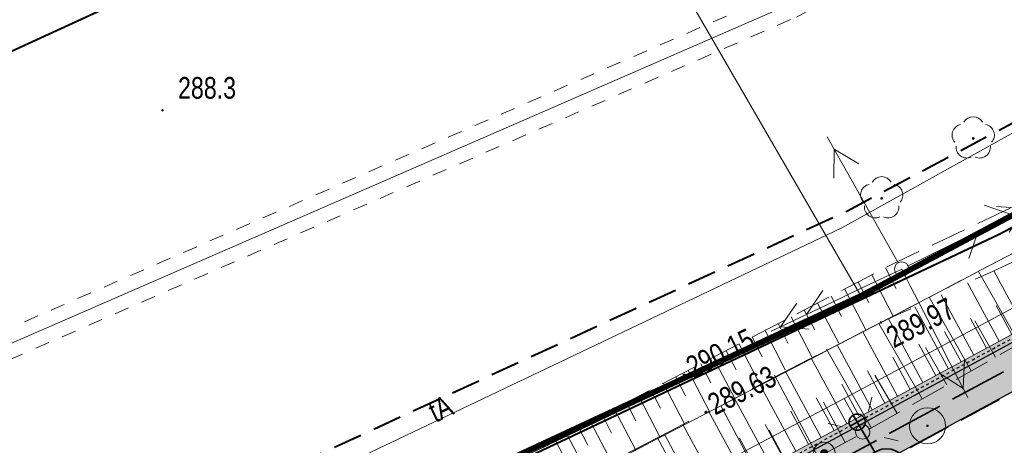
# Model space of a CAD drawing. Header units: metres. Extents: x 7437397 to 7437781, y 5556608 to 5556944.
# Tile 16 of 46: x 7437546 to 7437580, y 5556709 to 5556724. Entities that reach past the tile are written whole.
import ezdxf

# ---------------------------------------------------------------- set-up
doc = ezdxf.new("R2010")
doc.units = ezdxf.units.M
doc.header["$MEASUREMENT"] = 0
for name, pattern in [('0.5_0.5', [1.5, 0.5, -0.5, 0.5]), ('314-500', [2.5, 2, -0.5]), ('BUBZ01-500', [1.75, 1.25, -0.5]), ('DGN Style 3', [8.60601, 6.14715, -2.45886]), ('EGBU01-500', [1, 0.5, -0.5]), ('KTCR02-500', [1.5, 1, -0.5]), ('KTJZ01-500', [2, 1.5, -0.5])]:
    doc.linetypes.add(name, pattern=pattern)
doc.layers.get('0').update_dxf_attribs({"color": 250, "lineweight": 5})
for name, color, linetype, lineweight in [('121-Punkt osnowy szczegółowej', 7, 'Continuous', 5), ('203-Punkt załamania granicy działki nie stabilizowany', 7, 'Continuous', 5), ('510-Podpora jednosłupowa symb.-STPOW', 7, 'Continuous', 5), ('521-Kierunek linii-STPOW', 7, 'Continuous', 5), ('_PROJ_ZAGOSPODAROWANIE', 7, 'Continuous', 13), ('ARCH_HATCH', 7, 'Continuous', 13), ('BUBZ01', 250, 'Continuous', 5), ('BUIB02_01', 250, 'Continuous', 5), ('D_balustrada', 7, '0.5_0.5', 30), ('D_kraweznik', 7, 'Continuous', 30), ('D_obrzeze', 7, 'Continuous', 30), ('D_pobocze', 7, 'Continuous', 13), ('D_skarpa', 7, 'DGN Style 3', 20), ('D_skarpa-symbol', 7, 'Continuous', 20), ('EGBD03', 250, 'Continuous', 5), ('EGBP04_03', 250, 'Continuous', 5), ('EGBU01', 250, 'Continuous', 5), ('Elektryka_kanalizacja_technologiczna', 240, '314-500', 35), ('Elektryka_oswietlenie_zewnetrzne', 1, 'Continuous', 35), ('GAZ', 50, 'Continuous', 30), ('KTJZ01', 250, 'Continuous', 5), ('MPZP', 250, 'Continuous', 5), ('OBOP02_01', 250, 'Continuous', 5), ('OSSP03', 250, 'Continuous', 5), ('przewód elektroenergetyczny niskiego napięcia (linia) - symbol', 7, 'Continuous', 5), ('przewód telekomunikacyjny (linia) - symbol', 7, 'Continuous', 5), ('punkt wysokościowy naturalny', 7, 'Continuous', 5), ('punkt wysokościowy sztuczny', 7, 'Continuous', 5), ('RTPW01', 250, 'Continuous', 5), ('RTPW02', 250, 'Continuous', 5), ('rzedne dla projektanta', 250, 'Continuous', 5), ('SUPE04', 250, 'Continuous', 5), ('SUPE_01', 250, 'Continuous', 5), ('SUPG_01', 250, 'Continuous', 5), ('SUPT01', 250, 'Continuous', 5), ('SUPT_01', 250, 'Continuous', 5), ('SUSM01', 250, 'Continuous', 5), ('SUSM04_01_E', 250, 'Continuous', 5), ('SUUS13', 250, 'Continuous', 5), ('słup (punkt)', 7, 'Continuous', 5)]:
    doc.layers.add(name, color=color, linetype=linetype, lineweight=lineweight)
doc.styles.get("Standard").update_dxf_attribs({"font": 'txt.shx', "width": 0.75})
doc.linetypes.add('KTOK05_01-500', pattern='A,3.75,[13,dgnlstyle-rozp_2015.shx,S=0.002778,R=0,X=0,Y=0],3.75', length=7.5)

# ---------------------------------------------------------------- blocks, each defined once
blk = doc.blocks.new('PE04')
at = {"color": 0, "linetype": 'Continuous', "lineweight": 13, "ltscale": 10}
for p, q in [((46.5, 0), (37.84, 5)), ((6.5, 0), (0, 0)), ((6.5, 0), (16.5, 0)), ((16.5, 0), (26.5, 0)), ((26.5, 0), (36.5, 0)), ((36.5, 0), (46.5, 0)), ((46.5, 0), (37.84, -5)), ((46.5, 0), (50, 0))]:
    blk.add_line(p, q, dxfattribs=at)
blk = doc.blocks.new('PT01')
at = {"color": 0, "linetype": 'Continuous', "lineweight": 13, "ltscale": 10}
for p, q in [((46.5, 0), (37.84, 5)), ((6.5, 0), (0, 0)), ((6.5, 0), (16.5, 0)), ((16.5, 0), (26.5, 0)), ((26.5, 0), (36.5, 0)), ((36.5, 0), (27.84, -5)), ((36.5, 0), (46.5, 0)), ((46.5, 0), (50, 0))]:
    blk.add_line(p, q, dxfattribs=at)
blk = doc.blocks.new('203')
at = {"layer": '203-Punkt załamania granicy działki nie stabilizowany', "linetype": 'Continuous', "lineweight": 13}
h = blk.add_hatch(color=96, dxfattribs=at)
edge = h.paths.add_edge_path()
edge.add_arc((0, 0), 0.45, 0, 360)
blk = doc.blocks.new('PW02')
at = {"layer": 'punkt wysokościowy sztuczny', "linetype": 'Continuous', "lineweight": 13}
h = blk.add_hatch(color=0, dxfattribs=at)
edge = h.paths.add_edge_path()
edge.add_arc((0, 0), 0.45, 0, 360)
blk = doc.blocks.new('510')
at = {"layer": '510-Podpora jednosłupowa symb.-STPOW', "color": 0, "linetype": 'Continuous', "lineweight": 13}
blk.add_circle((0, 0), 2.5, dxfattribs=at)
blk = doc.blocks.new('521')
at = {"layer": '521-Kierunek linii-STPOW', "color": 30, "linetype": 'Continuous', "lineweight": 13}
for p, q in [((42.5, 0), (35.43, 7.07)), ((7.5, 0), (57.5, 0)), ((29.57, 0), (22.5, -7.07))]:
    blk.add_line(p, q, dxfattribs=at)
blk = doc.blocks.new('SM04')
at = {"layer": 'słup (punkt)', "color": 0, "linetype": 'Continuous', "lineweight": 13}
blk.add_circle((0, 0), 2.5, dxfattribs=at)
blk = doc.blocks.new('PW01')
at = {"layer": 'punkt wysokościowy naturalny', "linetype": 'Continuous', "lineweight": 13}
h = blk.add_hatch(color=0, dxfattribs=at)
edge = h.paths.add_edge_path()
edge.add_arc((0, 0), 0.45, 0, 360)
blk = doc.blocks.new('121')
at = {"layer": '121-Punkt osnowy szczegółowej', "linetype": 'Continuous', "lineweight": 13}
h = blk.add_hatch(color=0, dxfattribs=at)
edge = h.paths.add_edge_path()
edge.add_arc((0, 0), 0.45, 0, 360)
at = {"layer": '121-Punkt osnowy szczegółowej', "color": 0, "linetype": 'Continuous', "lineweight": 13}
blk.add_circle((0, 0), 6.25, dxfattribs=at)
blk = doc.blocks.new('SUPE04')
at = {"layer": 'SUPE04', "color": 1, "linetype": 'Continuous', "lineweight": 13}
blk.add_line((5.25, 0), (0.25, 0), dxfattribs=at)
at = {"layer": 'SUPE04', "color": 1, "linetype": 'Continuous', "lineweight": 13, "flags": 128}
blk.add_lwpolyline([(3.9, 0.5), (4.766, 0), (3.9, -0.5)], dxfattribs=at)
blk = doc.blocks.new('OBOP02_01')
at = {"layer": 'OBOP02_01', "linetype": 'Continuous', "lineweight": 13}
h = blk.add_hatch(color=96, dxfattribs=at)
edge = h.paths.add_edge_path()
edge.add_arc((0, 0), 0.05, 0, 360)
at = {"layer": 'OBOP02_01', "color": 96, "linetype": 'Continuous', "lineweight": 13}
for centre, start, end in [((0, 0.375), 30.1471, 149.8529), ((-0.357, 0.116), 102.1471, 221.8529), ((0.357, 0.116), 318.1471, 77.8529), ((-0.22, -0.303), 174.1472, 293.8529), ((0.22, -0.303), 246.1471, 5.8529)]:
    blk.add_arc(centre, 0.375, start, end, dxfattribs=at)
blk = doc.blocks.new('510_3')
at = {"layer": 'SUSM04_01_E', "linetype": 'Continuous', "lineweight": 13}
h = blk.add_hatch(color=8, dxfattribs=at)
edge = h.paths.add_edge_path()
edge.add_arc((0, 0), 0.25, 0, 360)
at = {"layer": 'SUSM04_01_E', "color": 250, "linetype": 'Continuous', "lineweight": 13}
blk.add_circle((0, 0), 0.25, dxfattribs=at)
blk = doc.blocks.new('SUSM01_2')
at = {"layer": 'SUSM01', "color": 250, "linetype": 'Continuous', "lineweight": 13}
for p, q in [((-0.543, 0.545), (-0.897, 0.899)), ((0.517, 0.545), (0.871, 0.899)), ((-0.897, -0.869), (-0.543, -0.515)), ((0.871, -0.869), (0.517, -0.515))]:
    blk.add_line(p, q, dxfattribs=at)
blk = doc.blocks.new('SUUS13')
at = {"layer": 'SUUS13', "linetype": 'Continuous', "lineweight": 13}
h = blk.add_hatch(color=8, dxfattribs=at)
edge = h.paths.add_edge_path()
edge.add_arc((0, 0), 0.75, 0, 360)
h = blk.add_hatch(color=8, dxfattribs=at)
edge = h.paths.add_edge_path()
edge.add_arc((0, 0), 0.25, 0, 360)
at = {"layer": 'SUUS13', "color": 250, "linetype": 'Continuous', "lineweight": 13}
for radius in [0.75, 0.25]:
    blk.add_circle((0, 0), radius, dxfattribs=at)
blk = doc.blocks.new('slup_oswietleniowy_3')
h = blk.add_hatch(color=256)
h.dxf.hatch_style = 1
h.paths.add_polyline_path([(3, -0.866, 0.267949), (3.5, 0, 0.267949), (3, 0.866, 0.57735)])
for p, q in [((-0.35, 0), (1.5, 0)), ((0, 0.35), (0, -0.35))]:
    blk.add_line(p, q)
for centre, radius in [((2.5, 0), 1), ((0, 0), 0.35)]:
    blk.add_circle(centre, radius)
blk.add_arc((3.5, 0), 1, 120, 240)

msp = doc.modelspace()

# ---------------------------------------------------------------- hatches: boundary and pattern name
at = {"layer": '_PROJ_ZAGOSPODAROWANIE'}
h = msp.add_hatch(dxfattribs=at)
h.set_pattern_fill('AR-CONC', color=251, scale=0.1, style=0)
h.set_pattern_definition([(50, (0, 0), (0.7172601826, -0.062752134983), [0.075, -0.825]), (355, (0, 0), (-0.138751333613, 0.7521921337), [0.06, -0.66]), (100.45144446, (0.0598, -0.0052), (0.578508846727, 0.68943999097), [0.063740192, -0.701142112]), (46.1842, (0, 0.2), (1.06724133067, -0.16551928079), [0.1125, -1.2375]), (96.63563549, (0.0889, 0.1862), (0.93466194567, 0.97411860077), [0.095610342, -1.05171376]), (351.18416399, (0, 0.2), (0.93466194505, 0.97411860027), [0.09, -0.990000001]), (21, (0.1, 0.15), (0.59690705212, -0.402618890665), [0.075, -0.825]), (326, (0.1, 0.15), (0.24331533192, 0.725150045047), [0.06, -0.66]), (71.45144474, (0.14974, 0.11645), (0.84022237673, 0.322531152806), [0.06374019, -0.701142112]), (37.5, (0, 0), (0.012159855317, 0.332893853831), [0, -0.652, 0, -0.67, 0, -0.6625]), (7.5, (0, 0), (0.263069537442, 0.394411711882), [0, -0.382, 0, -0.637, 0, -0.2525]), (327.5, (-0.223, 0), (0.5338224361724, -0.022554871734), [0, -0.25, 0, -0.78, 0, -1.035]), (317.5, (-0.323, 0), (0.583186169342, 0.100104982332), [0, -0.325, 0, -0.518, 0, -0.735])])
h.paths.add_polyline_path([(7437562.283, 5556703.048, -0.023893), (7437532.299, 5556688.645), (7437530.681, 5556687.961, -0.394504), (7437522.668, 5556690.9), (7437522.022, 5556692.179), (7437521.799, 5556692.066), (7437522.445, 5556690.787, 0.394504), (7437530.778, 5556687.731), (7437532.396, 5556688.415, 0.023893), (7437562.402, 5556702.828), (7437593.223, 5556719.488), (7437593.104, 5556719.708)])
at = {"layer": 'ARCH_HATCH', "linetype": 'Continuous', "lineweight": 25}
h = msp.add_hatch(color=254, dxfattribs=at)
h.dxf.hatch_style = 1
h.paths.add_polyline_path([(7437562.402, 5556702.828, -0.023893), (7437532.396, 5556688.415), (7437530.778, 5556687.731, -0.394504), (7437522.445, 5556690.787), (7437521.799, 5556692.066), (7437520.46, 5556691.39), (7437521.106, 5556690.111, 0.394504), (7437531.362, 5556686.349), (7437532.98, 5556687.034, 0.021064), (7437559.623, 5556699.646), (7437559.623, 5556699.646), (7437559.888, 5556699.785, 0.002613), (7437563.116, 5556701.508), (7437592.616, 5556717.455), (7437593.223, 5556719.488)])

# ---------------------------------------------------------------- linework, layer by layer
at = {"layer": '_PROJ_ZAGOSPODAROWANIE', "linetype": '314-500'}
msp.add_lwpolyline([(7437515.52, 5556670.824, 0.2, 0.2, 0), (7437510.688, 5556669.395, 0.2, 0.2, 0), (7437500.229, 5556667.194, 0.2, 0.2, 0), (7437486.31, 5556664.78, 0.2, 0.2, 0), (7437483.805, 5556682.481, 0.2, 0.2, 0), (7437514.045, 5556687.445, 0.2, 0.2, 0), (7437513.13, 5556690.08, 0.2, 0.2, 0), (7437520.83, 5556693.404, 0.2, 0.2, 0), (7437522.86, 5556690.63, 0.2, 0.2, 0), (7437525.876, 5556691.876, 0.2, 0.2, 0), (7437540.193, 5556697.887, 0.2, 0.2, 0), (7437574.98, 5556714.07, 0.2, 0.2, 0), (7437590.898, 5556722.559, 0.2, 0.2, 0)], format="xyseb", dxfattribs=at)
at = {"layer": 'BUBZ01', "color": 7, "linetype": 'BUBZ01-500', "lineweight": 13, "flags": 128}
msp.add_lwpolyline([(7437528.318, 5556692.995), (7437547.83, 5556700.48), (7437576.23, 5556715.25), (7437589.02, 5556721.32), (7437589.43, 5556720.35), (7437575.67, 5556713.15), (7437558.6, 5556704.26), (7437548.16, 5556699.51), (7437535.53, 5556693.23), (7437528.982, 5556691.059)], dxfattribs=at)
msp.add_lwpolyline([(7437524.04, 5556689.42), (7437535.53, 5556693.23), (7437548.16, 5556699.51), (7437558.6, 5556704.26), (7437575.67, 5556713.15), (7437589.43, 5556720.35), (7437590.07, 5556719.5), (7437590.16, 5556717.95), (7437574.86, 5556709.22), (7437552.89, 5556697.48), (7437530.34, 5556687.12), (7437524.27, 5556688.21), (7437524.04, 5556689.42)], close=True, dxfattribs=at)
at = {"layer": 'BUBZ01', "color": 7, "linetype": 'Continuous', "lineweight": 13, "flags": 128}
for points in [[(7437575.83, 5556715.04), (7437576.2, 5556714.33)], [(7437575.36, 5556714.8), (7437576.1, 5556713.37)], [(7437580.47, 5556712.42), (7437579.05, 5556714.92)], [(7437574.41, 5556714.31), (7437575.15, 5556712.89)], [(7437574.88, 5556714.55), (7437575.25, 5556713.84)], [(7437573.95, 5556714.06), (7437574.31, 5556713.36)], [(7437578.8, 5556711.47), (7437577.34, 5556714.03)], [(7437573.48, 5556713.82), (7437574.21, 5556712.43)], [(7437572.56, 5556713.34), (7437573.28, 5556711.96)], [(7437573.02, 5556713.58), (7437573.38, 5556712.89)], [(7437572.11, 5556713.11), (7437572.46, 5556712.42)], [(7437577.1, 5556710.5), (7437575.6, 5556713.12)], [(7437579.64, 5556711.95), (7437578.92, 5556713.21)], [(7437571.21, 5556712.64), (7437571.56, 5556711.96)], [(7437571.66, 5556712.87), (7437572.36, 5556711.51)], [(7437570.76, 5556712.4), (7437571.46, 5556711.06)], [(7437577.95, 5556710.99), (7437577.22, 5556712.28)], [(7437569.87, 5556711.94), (7437570.614, 5556710.517)], [(7437570.31, 5556712.17), (7437570.66, 5556711.51)], [(7437575.34, 5556709.49), (7437573.79, 5556712.22)], [(7437569.44, 5556711.72), (7437569.78, 5556711.06)], [(7437568.57, 5556711.26), (7437568.91, 5556710.61)], [(7437569, 5556711.49), (7437569.753, 5556710.04)], [(7437573.5, 5556708.49), (7437571.99, 5556711.33)], [(7437576.23, 5556710), (7437575.46, 5556711.33)], [(7437568.14, 5556711.04), (7437568.881, 5556709.614)], [(7437567.29, 5556710.6), (7437568.027, 5556709.17)], [(7437567.71, 5556710.82), (7437568.04, 5556710.18)], [(7437566.86, 5556710.38), (7437567.19, 5556709.74)], [(7437571.61, 5556707.49), (7437570.127, 5556710.263)], [(7437574.43, 5556708.99), (7437573.68, 5556710.39)], [(7437566.03, 5556709.94), (7437566.35, 5556709.32)], [(7437566.44, 5556710.16), (7437567.188, 5556708.732)], [(7437565.2, 5556709.52), (7437565.52, 5556708.9)], [(7437565.61, 5556709.73), (7437566.354, 5556708.298)], [(7437564.79, 5556709.3), (7437565.534, 5556707.871)], [(7437569.68, 5556706.45), (7437568.188, 5556709.253)], [(7437572.56, 5556707.99), (7437571.8, 5556709.42)], [(7437564.39, 5556709.09), (7437564.71, 5556708.48)]]:
    msp.add_lwpolyline(points, dxfattribs=at)
at = {"layer": 'BUIB02_01', "color": 212, "linetype": 'Continuous', "lineweight": 40, "flags": 128}
msp.add_lwpolyline([(7437471.018, 5556680.168), (7437490.105, 5556682.798), (7437506.941, 5556685.963), (7437514.516, 5556687.29), (7437530.92, 5556693.586), (7437543.72, 5556699.172), (7437579.76, 5556716.205), (7437631.582, 5556743.722), (7437615.039, 5556772.576)], dxfattribs=at)
at = {"layer": 'D_balustrada', "ltscale": 0.1, "flags": 128}
msp.add_lwpolyline([(7437521.91, 5556692.123), (7437522.557, 5556690.843, 0.394504), (7437530.729, 5556687.846), (7437532.348, 5556688.53, 0.023893), (7437562.343, 5556702.938), (7437591.013, 5556718.435)], format="xyb", dxfattribs=at)
at = {"layer": 'D_kraweznik'}
msp.add_line((7437563.116, 5556701.508), (7437592.616, 5556717.455), dxfattribs=at)
at = {"layer": 'D_obrzeze'}
msp.add_line((7437562.402, 5556702.828), (7437605.532, 5556726.141), dxfattribs=at)
at = {"layer": 'D_pobocze', "flags": 128}
msp.add_lwpolyline([(7437522.668, 5556690.9, 0.394504), (7437530.681, 5556687.961), (7437532.299, 5556688.645, 0.023893), (7437562.283, 5556703.048), (7437593.104, 5556719.708)], format="xyb", dxfattribs=at)
at = {"layer": 'D_skarpa', "flags": 128}
msp.add_lwpolyline([(7437524.288, 5556689.548), (7437524.714, 5556689.687), (7437525.28, 5556689.873), (7437525.75, 5556690.027), (7437526.151, 5556690.158), (7437526.498, 5556690.272), (7437526.804, 5556690.372), (7437527.078, 5556690.462), (7437527.326, 5556690.543), (7437527.555, 5556690.618), (7437527.767, 5556690.687), (7437527.965, 5556690.752), (7437528.153, 5556690.814), (7437528.333, 5556690.873), (7437528.506, 5556690.929), (7437528.675, 5556690.985), (7437528.84, 5556691.039), (7437529.003, 5556691.092), (7437529.165, 5556691.145), (7437529.354, 5556691.207), (7437529.831, 5556691.363), (7437530.308, 5556691.52), (7437530.785, 5556691.676), (7437531.258, 5556691.831), (7437531.728, 5556691.985), (7437532.198, 5556692.139), (7437532.668, 5556692.293), (7437533.138, 5556692.447), (7437533.609, 5556692.601), (7437534.079, 5556692.755), (7437534.55, 5556692.909), (7437535.021, 5556693.063), (7437535.492, 5556693.218), (7437535.937, 5556693.43), (7437536.38, 5556693.648), (7437536.823, 5556693.866), (7437537.266, 5556694.083), (7437537.709, 5556694.301), (7437538.152, 5556694.519), (7437538.595, 5556694.737), (7437539.038, 5556694.954), (7437539.48, 5556695.172), (7437539.923, 5556695.389), (7437540.366, 5556695.607), (7437540.808, 5556695.825), (7437541.251, 5556696.042), (7437541.693, 5556696.26), (7437542.136, 5556696.477), (7437542.579, 5556696.695), (7437543.021, 5556696.912), (7437543.463, 5556697.13), (7437543.906, 5556697.347), (7437544.348, 5556697.565), (7437544.791, 5556697.782), (7437545.233, 5556698), (7437545.675, 5556698.217), (7437546.118, 5556698.434), (7437546.56, 5556698.652), (7437547.002, 5556698.869), (7437547.445, 5556699.087), (7437547.887, 5556699.304), (7437548.334, 5556699.513), (7437548.781, 5556699.72), (7437549.229, 5556699.927), (7437549.676, 5556700.134), (7437550.124, 5556700.341), (7437550.571, 5556700.548), (7437551.019, 5556700.755), (7437551.467, 5556700.962), (7437551.914, 5556701.169), (7437552.362, 5556701.376), (7437552.81, 5556701.583), (7437553.258, 5556701.79), (7437553.706, 5556701.997), (7437554.154, 5556702.204), (7437554.602, 5556702.411), (7437555.05, 5556702.618), (7437555.498, 5556702.826), (7437555.946, 5556703.033), (7437556.394, 5556703.24), (7437556.843, 5556703.447), (7437557.291, 5556703.655), (7437557.739, 5556703.862), (7437558.188, 5556704.069), (7437558.636, 5556704.279), (7437559.073, 5556704.508), (7437559.51, 5556704.737), (7437559.947, 5556704.966), (7437560.384, 5556705.196), (7437560.821, 5556705.425), (7437561.262, 5556705.656), (7437561.705, 5556705.888), (7437562.147, 5556706.121), (7437562.59, 5556706.353), (7437563.033, 5556706.585), (7437563.476, 5556706.817), (7437563.919, 5556707.05), (7437564.362, 5556707.282), (7437564.804, 5556707.514), (7437565.247, 5556707.746), (7437565.69, 5556707.979), (7437566.133, 5556708.211), (7437566.576, 5556708.443), (7437567.019, 5556708.676), (7437567.461, 5556708.908), (7437567.904, 5556709.14), (7437568.347, 5556709.372), (7437568.79, 5556709.605), (7437569.233, 5556709.837), (7437569.676, 5556710.069), (7437570.121, 5556710.297), (7437570.565, 5556710.526), (7437571.01, 5556710.755), (7437571.455, 5556710.983), (7437571.9, 5556711.212), (7437572.344, 5556711.441), (7437572.789, 5556711.669), (7437573.234, 5556711.898), (7437573.679, 5556712.126), (7437574.124, 5556712.355), (7437574.568, 5556712.584), (7437575.013, 5556712.812), (7437575.458, 5556713.041), (7437575.908, 5556713.259), (7437576.364, 5556713.468), (7437576.82, 5556713.676), (7437577.275, 5556713.885), (7437577.731, 5556714.094), (7437578.186, 5556714.302), (7437578.642, 5556714.511), (7437579.097, 5556714.72), (7437579.553, 5556714.928), (7437580.009, 5556715.137), (7437580.463, 5556715.349), (7437580.897, 5556715.596), (7437581.331, 5556715.844), (7437581.766, 5556716.092), (7437582.2, 5556716.34), (7437582.635, 5556716.588), (7437583.069, 5556716.836), (7437583.504, 5556717.083), (7437583.938, 5556717.331), (7437584.372, 5556717.579), (7437584.807, 5556717.827), (7437585.241, 5556718.075), (7437585.676, 5556718.322), (7437586.11, 5556718.57), (7437586.544, 5556718.818), (7437586.979, 5556719.066), (7437587.413, 5556719.314), (7437587.848, 5556719.562), (7437588.282, 5556719.809), (7437588.716, 5556720.057), (7437589.151, 5556720.305), (7437589.223, 5556720.346)], dxfattribs=at)
at = {"layer": 'D_skarpa-symbol', "flags": 128}
for points in [[(7437580.646, 5556712.973), (7437579.582, 5556714.942)], [(7437579.766, 5556712.498), (7437578.671, 5556714.524)], [(7437578.887, 5556712.022), (7437577.76, 5556714.107)], [(7437578.007, 5556711.547), (7437576.848, 5556713.69)], [(7437580.206, 5556712.736), (7437579.666, 5556713.734)], [(7437577.127, 5556711.071), (7437575.937, 5556713.272)], [(7437579.326, 5556712.26), (7437578.771, 5556713.288)], [(7437576.247, 5556710.596), (7437575.041, 5556712.827)], [(7437578.447, 5556711.785), (7437577.875, 5556712.841)], [(7437575.368, 5556710.12), (7437574.152, 5556712.37)], [(7437577.567, 5556711.309), (7437576.98, 5556712.395)], [(7437574.488, 5556709.645), (7437573.262, 5556711.912)], [(7437576.687, 5556710.834), (7437576.087, 5556711.944)], [(7437573.608, 5556709.169), (7437572.373, 5556711.455)], [(7437575.808, 5556710.358), (7437575.202, 5556711.478)], [(7437572.729, 5556708.694), (7437571.483, 5556710.998)], [(7437574.928, 5556709.883), (7437574.317, 5556711.012)], [(7437571.849, 5556708.218), (7437570.594, 5556710.54)], [(7437574.048, 5556709.407), (7437573.433, 5556710.545)], [(7437570.969, 5556707.743), (7437569.704, 5556710.083)], [(7437573.168, 5556708.931), (7437572.548, 5556710.079)], [(7437570.089, 5556707.267), (7437568.818, 5556709.619)], [(7437572.289, 5556708.456), (7437571.664, 5556709.613)], [(7437569.21, 5556706.792), (7437567.932, 5556709.155)], [(7437571.409, 5556707.98), (7437570.779, 5556709.146)]]:
    msp.add_lwpolyline(points, dxfattribs=at)
at = {"layer": 'EGBD03', "color": 96, "linetype": 'Continuous', "lineweight": 13}
msp.add_line((7437574.98, 5556714.07), (7437558.312, 5556742.861), dxfattribs=at)
at = {"layer": 'EGBD03', "color": 96, "linetype": 'Continuous', "lineweight": 13, "flags": 128}
for points in [[(7437574.98, 5556714.07), (7437592.85, 5556723.6)], [(7437574.98, 5556714.07), (7437547.59, 5556701)]]:
    msp.add_lwpolyline(points, dxfattribs=at)
at = {"layer": 'EGBU01', "color": 96, "linetype": 'EGBU01-500', "lineweight": 13, "flags": 128}
for points in [[(7437574.98, 5556714.07), (7437592.85, 5556723.6)], [(7437592.85, 5556723.6), (7437574.98, 5556714.07)], [(7437548.13, 5556701.26), (7437574.98, 5556714.07)], [(7437574.98, 5556714.07), (7437548.13, 5556701.26)]]:
    msp.add_lwpolyline(points, dxfattribs=at)
at = {"layer": 'Elektryka_kanalizacja_technologiczna'}
msp.add_line((7437562.759, 5556702.168), (7437606.252, 5556725.682), dxfattribs=at)
at = {"layer": 'GAZ', "linetype": '0.5_0.5', "lineweight": 20}
for points in [[(7437469.765, 5556684.298), (7437501.754, 5556690.401), (7437504.987, 5556698.001), (7437509.601, 5556698.417), (7437540.527, 5556710.781), (7437572.311, 5556724.628), (7437597.435, 5556738.152)], [(7437469.953, 5556683.316), (7437502.466, 5556689.519), (7437505.673, 5556697.059), (7437509.837, 5556697.434), (7437540.913, 5556709.859), (7437572.749, 5556723.728), (7437597.909, 5556737.272)]]:
    msp.add_lwpolyline(points, dxfattribs=at)
at = {"layer": 'KTJZ01', "color": 7, "linetype": 'KTJZ01-500', "lineweight": 13, "flags": 128}
msp.add_lwpolyline([(7437487.24, 5556665.88), (7437500.01, 5556668.65), (7437509.93, 5556671.34), (7437514.81, 5556672.66), (7437528.54, 5556677.57), (7437546.18, 5556685.08), (7437562.31, 5556693.39), (7437575.78, 5556700.17), (7437584.6, 5556705.2), (7437599.33, 5556712.79), (7437607.41, 5556717.03), (7437624.22, 5556725.75), (7437636.91, 5556731.79), (7437639.91, 5556733.3), (7437648.13, 5556737.1), (7437664.08, 5556744.94), (7437674.41, 5556750.47), (7437695.47, 5556762.01), (7437726.23, 5556778.98), (7437745.592, 5556790.579), (7437740.524, 5556799.89), (7437726.071, 5556794.065), (7437721.424, 5556793.261), (7437718.653, 5556793.684), (7437716.454, 5556794.853), (7437714.78, 5556796.65), (7437713.44, 5556798.18), (7437704.05, 5556814.76), (7437696.46, 5556806.77), (7437698.53, 5556806.84), (7437700.74, 5556806.26), (7437702.79, 5556804.94), (7437704.06, 5556803.16), (7437709.44, 5556793.77), (7437711.44, 5556790.12), (7437712.13, 5556787.63), (7437712.21, 5556785.35), (7437711.59, 5556783.66), (7437709.87, 5556781.76), (7437701.28, 5556777.09), (7437699.42, 5556776.48), (7437697.78, 5556776.19), (7437695.76, 5556776.41), (7437693.65, 5556777.51), (7437692.09, 5556778.89), (7437690.49, 5556781.22), (7437685.25, 5556778.28), (7437686.1, 5556775.03), (7437686.085, 5556773.72), (7437685.81, 5556772.51), (7437685.3, 5556771.32), (7437684.475, 5556769.98), (7437683.43, 5556768.68), (7437682.12, 5556767.23), (7437680.52, 5556765.9), (7437679.609, 5556765.424), (7437667.4, 5556758.73), (7437656.58, 5556752.94), (7437646.03, 5556747.24), (7437635.04, 5556741.31), (7437625.46, 5556735.97), (7437617.31, 5556731.03), (7437610.73, 5556727.32), (7437599.83, 5556721.28), (7437592.56, 5556717.41), (7437581.48, 5556711.39), (7437572.19, 5556706.38), (7437570.63, 5556705.57), (7437559.43, 5556699.57), (7437555.27, 5556697.37), (7437547.58, 5556693.6), (7437542.1, 5556690.99), (7437536.78, 5556688.64), (7437527.13, 5556684.56), (7437524.75, 5556685.69), (7437522.99, 5556687.15), (7437521.44, 5556689.45), (7437520.46, 5556691.39), (7437515.43, 5556689.51), (7437516.09, 5556686.202), (7437515.98, 5556684.5), (7437514.73, 5556681.38), (7437513.55, 5556680.28), (7437512.1, 5556679.32), (7437507.87, 5556678.13), (7437498.81, 5556675.82), (7437492.9, 5556674.29)], dxfattribs=at)
at = {"layer": 'MPZP', "color": 212, "linetype": 'KTOK05_01-500', "lineweight": 40, "flags": 128}
msp.add_lwpolyline([(7437480.35, 5556702.039), (7437498.164, 5556705.138), (7437519.727, 5556710.673), (7437570.307, 5556733.919), (7437638.513, 5556770.222), (7437729.943, 5556819.329)], dxfattribs=at)
at = {"layer": 'MPZP', "color": 212, "linetype": 'KTCR02-500', "lineweight": 40, "flags": 128}
msp.add_lwpolyline([(7437738.295, 5556803.984), (7437715.191, 5556791.784), (7437661.349, 5556763.226), (7437574.511, 5556717.006), (7437530.05, 5556696.506), (7437525.798, 5556698.029), (7437514.19, 5556719.761)], dxfattribs=at)
at = {"layer": 'rzedne dla projektanta', "color": 7, "linetype": 'Continuous', "lineweight": 40}
for centre in [(7437568.87, 5556711.33), (7437569.62, 5556710.04)]:
    msp.add_circle(centre, 0.0225, dxfattribs=at)
at = {"layer": 'SUPE_01', "color": 1, "linetype": 'Continuous', "lineweight": 13}
msp.add_line((7437574.398, 5556710.521), (7437575.041, 5556709.357), dxfattribs=at)
at = {"layer": 'SUPE_01', "color": 1, "linetype": 'Continuous', "lineweight": 13, "flags": 128}
msp.add_lwpolyline([(7437601.635, 5556725.162), (7437600.216, 5556724.388), (7437574.398, 5556710.521), (7437552.37, 5556698.835), (7437529.759, 5556688.702), (7437521.807, 5556691.71), (7437513.451, 5556689.173), (7437513.22, 5556690)], dxfattribs=at)
at = {"layer": 'SUPG_01', "color": 52, "linetype": 'Continuous', "lineweight": 13, "flags": 128}
msp.add_lwpolyline([(7437505.33, 5556697.53), (7437509.719, 5556697.926), (7437522.113, 5556702.608), (7437540.72, 5556710.32), (7437572.53, 5556724.178), (7437601.779, 5556739.923), (7437624.775, 5556752.295)], dxfattribs=at)
at = {"layer": 'SUPT_01', "color": 30, "linetype": 'Continuous', "lineweight": 13, "flags": 128}
msp.add_lwpolyline([(7437624.834, 5556744.449), (7437603.973, 5556732.899), (7437579.114, 5556719.1), (7437574.314, 5556716.425), (7437544.39, 5556702.175), (7437531.441, 5556696.093), (7437491.469, 5556686.466), (7437485.362, 5556685.024)], dxfattribs=at)

# ---------------------------------------------------------------- block references
at = {"layer": 'EGBP04_03', "color": 96, "linetype": 'Continuous', "lineweight": 13, "xscale": 0.1, "yscale": 0.1, "zscale": 0.1}
msp.add_blockref('203', (7437574.98, 5556714.07), dxfattribs=at)
at = {"layer": 'Elektryka_oswietlenie_zewnetrzne', "linetype": 'Continuous', "xscale": 0.8, "yscale": 0.8, "zscale": 0.001, "rotation": 300.3159171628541}
msp.add_blockref('slup_oswietleniowy_3', (7437574.852, 5556709.699), dxfattribs=at)
at = {"layer": 'OBOP02_01', "color": 96, "linetype": 'Continuous', "lineweight": 13}
for p in [(7437578.867, 5556719.524), (7437575.698, 5556717.451)]:
    msp.add_blockref('OBOP02_01', p, dxfattribs=at)
at = {"layer": 'OSSP03', "color": 7, "linetype": 'Continuous', "lineweight": 13, "xscale": 0.1, "yscale": 0.1, "zscale": 0.1}
msp.add_blockref('121', (7437577.283, 5556709.57), dxfattribs=at)
at = {"layer": 'przewód elektroenergetyczny niskiego napięcia (linia) - symbol', "color": 1, "linetype": 'Continuous', "lineweight": 13, "xscale": 0.1, "yscale": 0.1, "zscale": 0.1}
for rotation in [205.519, 297.236]:
    msp.add_blockref('PE04', (7437576.39, 5556715), dxfattribs=dict(at, rotation=rotation))
at = {"layer": 'przewód telekomunikacyjny (linia) - symbol', "color": 30, "linetype": 'Continuous', "lineweight": 13, "xscale": 0.1, "yscale": 0.1, "zscale": 0.1, "rotation": 205.519}
msp.add_blockref('PT01', (7437576.39, 5556715), dxfattribs=at)
at = {"layer": 'RTPW01', "color": 7, "linetype": 'Continuous', "lineweight": 13, "xscale": 0.1, "yscale": 0.1, "zscale": 0.1}
msp.add_blockref('PW01', (7437550.8, 5556720.5), dxfattribs=at)
at = {"layer": 'RTPW02', "color": 7, "linetype": 'Continuous', "lineweight": 13, "xscale": 0.1, "yscale": 0.1, "zscale": 0.1}
msp.add_blockref('PW02', (7437575.67, 5556713.15), dxfattribs=at)
at = {"layer": 'SUPE04', "color": 1, "linetype": 'Continuous', "lineweight": 13}
for rotation in [119.3990000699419, 26.18399999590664]:
    msp.add_blockref('SUPE04', (7437576.39, 5556715), dxfattribs=dict(at, rotation=rotation))
at = {"layer": 'SUPT01', "color": 30, "linetype": 'Continuous', "lineweight": 13, "xscale": 0.1, "yscale": 0.1, "zscale": 0.1, "rotation": 26.39699999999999}
msp.add_blockref('521', (7437576.39, 5556715), dxfattribs=at)
at = {"layer": 'SUSM01', "color": 7, "linetype": 'Continuous', "lineweight": 13, "rotation": 211.119352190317}
msp.add_blockref('SUSM01_2', (7437575.041, 5556709.357), dxfattribs=at)
at = {"layer": 'SUSM04_01_E', "color": 7, "linetype": 'Continuous', "lineweight": 13, "xscale": 0.1, "yscale": 0.1, "zscale": 0.1}
for name in ['510', 'SM04']:
    msp.add_blockref(name, (7437576.39, 5556715), dxfattribs=at)
at = {"layer": 'SUSM04_01_E', "color": 7, "linetype": 'Continuous', "lineweight": 13}
msp.add_blockref('510_3', (7437575.041, 5556709.357), dxfattribs=at)
at = {"layer": 'SUUS13', "color": 7, "linetype": 'Continuous', "lineweight": 13, "xscale": 0.5, "yscale": 0.5, "zscale": 0.5}
msp.add_blockref('SUUS13', (7437573.711, 5556708.624), dxfattribs=at)

# ---------------------------------------------------------------- texts
at = {"layer": 'RTPW01', "color": 7, "linetype": 'Continuous', "lineweight": 13, "insert": (7437551.34, 5556721.65), "char_height": 0.75, "attachment_point": 1, "line_spacing_factor": 0.6}
msp.add_mtext('\\FWORKING_1250;\\H1x;\\W0.8;288.3', dxfattribs=at)
at = {"layer": 'RTPW01', "color": 7, "linetype": 'Continuous', "lineweight": 13, "insert": (7437576.124, 5556712.238), "char_height": 0.75, "attachment_point": 7, "rotation": 27.252, "line_spacing_factor": 0.6}
msp.add_mtext('\\FWORKING_1250;\\H1x;\\W0.8;289.97', dxfattribs=at)
at = {"layer": 'rzedne dla projektanta', "color": 7, "linetype": 'Continuous', "lineweight": 0, "char_height": 0.75, "attachment_point": 7, "rotation": 26.3467, "line_spacing_factor": 0.6}
for s, insert in [('\\FWORKING_1250;\\H1x;\\W0.8; 290.15', (7437568.981, 5556711.106)), ('\\FWORKING_1250;\\H1x;\\W0.8; 289.63', (7437569.731, 5556709.816))]:
    msp.add_mtext(s, dxfattribs=dict(at, insert=insert))
at = {"layer": 'SUPT_01', "color": 30, "linetype": 'Continuous', "lineweight": 13, "insert": (7437560.593, 5556709.822), "char_height": 0.75, "attachment_point": 8, "rotation": 25.4634, "line_spacing_factor": 0.6}
msp.add_mtext('\\FWORKING;\\H1x;\\W0.8;tA', dxfattribs=at)

doc.saveas('drawing.dxf')
